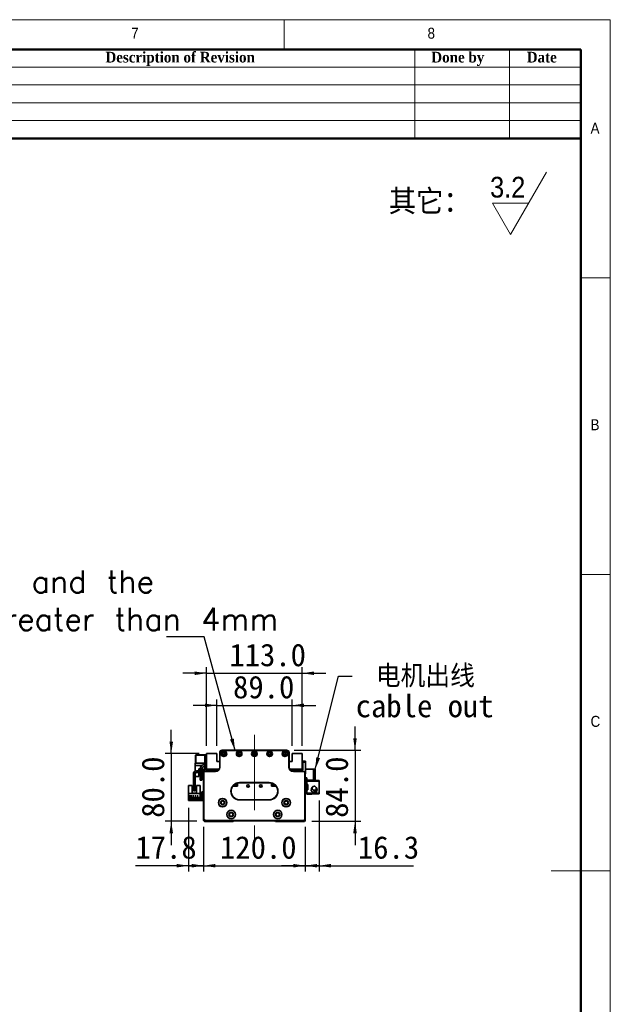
# Model space of a CAD drawing. Header units: millimetres. Extents: x 35 to 2905, y 35 to 2044.
# Tile 11 of 11: x 2208 to 2905, y 882 to 2044. Entities that reach past the tile are written whole.
import ezdxf

# ---------------------------------------------------------------- set-up
doc = ezdxf.new("R2010")
doc.units = ezdxf.units.MM
doc.header["$LTSCALE"] = 7
doc.linetypes.add('CENTERX2', pattern=[20.32, 12.7, -2.54, 2.54, -2.54])
doc.layers.add('黑色实线', color=7, linetype='Continuous')
doc.styles.add('SLDTEXTSTYLE0', font='Gothic.ttf', dxfattribs={"width": 0.913, "bigfont": 'bigfont'})
doc.styles.add('SLDTEXTSTYLE1', font='Gothic.ttf', dxfattribs={"width": 0.913})
doc.styles.add('SLDTEXTSTYLE2', font='timesbd.ttf', dxfattribs={"width": 0.933})
doc.styles.add('SLDTEXTSTYLE8', font='txt')
doc.styles.add('SLDTEXTSTYLE9', font='txt', dxfattribs={"bigfont": 'bigfont'})
doc.dimstyles.new('SLDDIMSTYLE0', dxfattribs={"dimtxt": 26.6, "dimasz": 14, "dimexe": 0, "dimexo": 0.0625, "dimgap": 6.65, "dimtad": 2, "dimdec": 1, "dimrnd": 1e-09, "dimzin": 4, "dimdsep": 46, "dimtxsty": 'SLDTEXTSTYLE8', "dimsah": 1, "dimcen": 0.09, "dimadec": 0, "dimazin": 1, "dimtfac": 1, "dimtdec": 1, "dimtmove": 0, "dimatfit": 0, "dimfxl": 0, "dimfrac": 2, "dimtolj": 1, "dimtzin": 12, "dimarcsym": 0})
doc.dimstyles.new('SLDDIMSTYLE1', dxfattribs={"dimtxt": 26.6, "dimasz": 14, "dimexe": 0, "dimexo": 0.0625, "dimgap": 6.65, "dimtad": 2, "dimdec": 1, "dimrnd": 1e-09, "dimzin": 12, "dimdsep": 46, "dimtxsty": 'SLDTEXTSTYLE8', "dimsah": 1, "dimcen": 0.09, "dimadec": 0, "dimazin": 3, "dimtfac": 1, "dimtdec": 1, "dimtmove": 0, "dimatfit": 0, "dimfxl": 0, "dimfrac": 2, "dimtolj": 1, "dimtzin": 12, "dimarcsym": 0})
doc.dimstyles.new('SLDDIMSTYLE2', dxfattribs={"dimtxt": 0.18, "dimasz": 14, "dimexe": 0, "dimexo": 0.0625, "dimgap": 0, "dimtad": 0, "dimtih": 1, "dimtoh": 1, "dimdec": 0, "dimrnd": 1e-09, "dimzin": 0, "dimdsep": 46, "dimtxsty": 'Standard', "dimsah": 1, "dimcen": 0.09, "dimadec": 0, "dimazin": 0, "dimtfac": 14, "dimtdec": 0, "dimtofl": 0, "dimtmove": 0, "dimatfit": 3, "dimfxl": 0, "dimfrac": 2, "dimtolj": 1, "dimtzin": 0, "dimarcsym": 0})

# ---------------------------------------------------------------- blocks, each defined once
blk = doc.blocks.new('SW_SFSYMBOL_0')
at = {"color": 0, "linetype": 'Continuous', "lineweight": 18}
for p, q in [((24, -36.7), (66.5, 36.8)), ((24, -36.7), (2.8, 0)), ((45.3, 0), (2.8, 0))]:
    blk.add_line(p, q, dxfattribs=at)
at = {"color": 0, "linetype": 'Continuous', "lineweight": 18, "insert": (0, 31.3), "char_height": 24.5, "attachment_point": 1, "style": 'SLDTEXTSTYLE1'}
blk.add_mtext('3.2', dxfattribs=at)
blk = doc.blocks.new('_D')
at = {"layer": '黑色实线'}
for p, q in [((2424.7, 1091.7), (2424.7, 1038.7)), ((2544.7, 1091.7), (2544.7, 1038.7)), ((2424.7, 1045.7), (2396.7, 1045.7)), ((2424.7, 1045.7), (2544.7, 1045.7)), ((2544.7, 1045.7), (2572.7, 1045.7))]:
    blk.add_line(p, q, dxfattribs=at)
for points in [[(2424.7, 1045.7), (2410.7, 1047.8), (2410.7, 1043.6)], [(2544.7, 1045.7), (2558.7, 1043.6), (2558.7, 1047.8)]]:
    blk.add_solid(points, dxfattribs=at)
at = {"layer": '黑色实线', "insert": (2444, 1080.6), "char_height": 26.6, "attachment_point": 1, "style": 'SLDTEXTSTYLE8'}
blk.add_mtext('120.0', dxfattribs=at)
blk = doc.blocks.new('_D_1')
at = {"layer": '黑色实线'}
for p, q in [((2406.9, 1113.9), (2406.9, 1038.7)), ((2424.7, 1091.7), (2424.7, 1038.7)), ((2406.9, 1045.7), (2344.2, 1045.7)), ((2406.9, 1045.7), (2424.7, 1045.7)), ((2424.7, 1045.7), (2452.7, 1045.7))]:
    blk.add_line(p, q, dxfattribs=at)
for points in [[(2406.9, 1045.7), (2392.9, 1047.8), (2392.9, 1043.6)], [(2424.7, 1045.7), (2438.7, 1043.6), (2438.7, 1047.8)]]:
    blk.add_solid(points, dxfattribs=at)
at = {"layer": '黑色实线', "insert": (2344.2, 1080.6), "char_height": 26.6, "attachment_point": 1, "style": 'SLDTEXTSTYLE8'}
blk.add_mtext('17.8', dxfattribs=at)
blk = doc.blocks.new('_D_2')
at = {"layer": '黑色实线'}
for p, q in [((2603.5, 1182.1), (2603.5, 1210.1)), ((2531.6, 1182.1), (2610.5, 1182.1)), ((2603.5, 1182.1), (2603.5, 1098.1)), ((2552.6, 1098.1), (2610.5, 1098.1)), ((2603.5, 1098.1), (2603.5, 1070.1))]:
    blk.add_line(p, q, dxfattribs=at)
for points in [[(2603.5, 1182.1), (2605.6, 1196.1), (2601.4, 1196.1)], [(2603.5, 1098.1), (2601.4, 1084.1), (2605.6, 1084.1)]]:
    blk.add_solid(points, dxfattribs=at)
at = {"layer": '黑色实线', "insert": (2568.6, 1102.2), "char_height": 26.6, "attachment_point": 1, "rotation": 90, "style": 'SLDTEXTSTYLE8'}
blk.add_mtext('84.0', dxfattribs=at)
blk = doc.blocks.new('_D_3')
at = {"layer": '黑色实线'}
for p, q in [((2440.2, 1234.9), (2412.2, 1234.9)), ((2440.2, 1187), (2440.2, 1241.9)), ((2440.2, 1234.9), (2529.2, 1234.9)), ((2529.2, 1187), (2529.2, 1241.9)), ((2529.2, 1234.9), (2557.2, 1234.9))]:
    blk.add_line(p, q, dxfattribs=at)
for points in [[(2440.2, 1234.9), (2426.2, 1237), (2426.2, 1232.8)], [(2529.2, 1234.9), (2543.2, 1232.8), (2543.2, 1237)]]:
    blk.add_solid(points, dxfattribs=at)
at = {"layer": '黑色实线', "insert": (2459.5, 1269.8), "char_height": 26.6, "attachment_point": 1, "style": 'SLDTEXTSTYLE8'}
blk.add_mtext('89.0', dxfattribs=at)
blk = doc.blocks.new('_D_4')
at = {"layer": '黑色实线'}
for p, q in [((2428.2, 1187), (2428.2, 1279.8)), ((2541.2, 1187), (2541.2, 1279.8)), ((2428.2, 1272.8), (2400.2, 1272.8)), ((2428.2, 1272.8), (2541.2, 1272.8)), ((2541.2, 1272.8), (2569.2, 1272.8))]:
    blk.add_line(p, q, dxfattribs=at)
for points in [[(2428.2, 1272.8), (2414.2, 1274.9), (2414.2, 1270.7)], [(2541.2, 1272.8), (2555.2, 1270.7), (2555.2, 1274.9)]]:
    blk.add_solid(points, dxfattribs=at)
at = {"layer": '黑色实线', "insert": (2455.1, 1307.7), "char_height": 26.6, "attachment_point": 1, "style": 'SLDTEXTSTYLE8'}
blk.add_mtext('113.0', dxfattribs=at)
blk = doc.blocks.new('_D_5')
at = {"layer": '黑色实线'}
for p, q in [((2386.5, 1178.1), (2386.5, 1206.1)), ((2419.3, 1178.1), (2379.5, 1178.1)), ((2386.5, 1178.1), (2386.5, 1098.1)), ((2416.8, 1098.1), (2379.5, 1098.1)), ((2386.5, 1098.1), (2386.5, 1070.1))]:
    blk.add_line(p, q, dxfattribs=at)
for points in [[(2386.5, 1178.1), (2388.6, 1192.1), (2384.4, 1192.1)], [(2386.5, 1098.1), (2384.4, 1084.1), (2388.6, 1084.1)]]:
    blk.add_solid(points, dxfattribs=at)
at = {"layer": '黑色实线', "insert": (2351.6, 1102.2), "char_height": 26.6, "attachment_point": 1, "rotation": 90, "style": 'SLDTEXTSTYLE8'}
blk.add_mtext('80.0', dxfattribs=at)
blk = doc.blocks.new('_D_6')
at = {"layer": '黑色实线'}
for p, q in [((2561, 1122.5), (2561, 1038.7)), ((2544.7, 1090.2), (2544.7, 1038.7)), ((2544.7, 1045.7), (2516.7, 1045.7)), ((2561, 1045.7), (2544.7, 1045.7)), ((2561, 1045.7), (2672.5, 1045.7))]:
    blk.add_line(p, q, dxfattribs=at)
for points in [[(2544.7, 1045.7), (2530.7, 1047.8), (2530.7, 1043.6)], [(2561, 1045.7), (2575, 1043.6), (2575, 1047.8)]]:
    blk.add_solid(points, dxfattribs=at)
at = {"layer": '黑色实线', "insert": (2606.9, 1080.6), "char_height": 26.6, "attachment_point": 1, "style": 'SLDTEXTSTYLE8'}
blk.add_mtext('16.3', dxfattribs=at)
blk = doc.blocks.new('SW_NOTE_3')
at = {"layer": '黑色实线', "color": 0, "char_height": 26.6, "attachment_point": 1}
for s, insert, style in [(' 电机出线', (4.1, 13.4), 'SLDTEXTSTYLE9'), ('cable out', (4.1, -21.8), 'SLDTEXTSTYLE8')]:
    blk.add_mtext(s, dxfattribs=dict(at, insert=insert, style=style))
blk = doc.blocks.new('SW_NOTE_4')
at = {"layer": '黑色实线', "color": 0, "insert": (-870.5, 78.6), "char_height": 26.6, "attachment_point": 1, "style": 'SLDTEXTSTYLE9'}
blk.add_mtext('The distance between the load plate and the \\Psteel belt protection belt shall be greater than 4mm', dxfattribs=at)

msp = doc.modelspace()

# ---------------------------------------------------------------- linework, layer by layer
at = {"color": 7, "linetype": 'Continuous', "lineweight": 18}
for p, q in [((2905, 2044), (35, 2044)), ((2520, 2009), (2520, 2044)), ((2905, 35), (2905, 2044)), ((70, 2009), (2870, 2009)), ((2674, 2009), (2674, 1904)), ((2786, 2009), (2786, 1904)), ((2870, 2009), (2870, 1904)), ((2870, 2009), (2870, 70)), ((2030, 1988), (2870, 1988)), ((2030, 1967), (2870, 1967)), ((2030, 1946), (2870, 1946)), ((2030, 1925), (2870, 1925)), ((2905, 1739.5), (2870, 1739.5)), ((2870, 1389.5), (2905, 1389.5)), ((2905, 1039.5), (2835, 1039.5))]:
    msp.add_line(p, q, dxfattribs=at)
at = {"color": 7, "linetype": 'Continuous', "lineweight": 50}
for p, q in [((2870, 2009), (70, 2009)), ((2870, 2009), (2870, 70)), ((2870, 1904), (2030, 1904))]:
    msp.add_line(p, q, dxfattribs=at)
at = {"color": 7, "linetype": 'Continuous', "lineweight": 35}
for p, q in [((2415.5091751, 1176.5627345), (2415.2091775, 1176.2627369)), ((2415.5091751, 1176.2627369), (2415.2091775, 1176.1384687)), ((2415.2091775, 1176.1384687), (2415.2091775, 1176.2627369)), ((2415.2091775, 1166.9869987), (2415.2091775, 1176.1384687)), ((2415.5091751, 1176.5627345), (2415.5091751, 1176.2627369)), ((2415.5091751, 1176.5627345), (2426.2091774, 1176.5627345)), ((2415.5091751, 1176.2627369), (2415.5091751, 1166.8627342)), ((2426.2091774, 1176.2627369), (2415.5091751, 1176.2627369)), ((2426.2091774, 1176.5627345), (2428.2091778, 1176.5627345)), ((2426.2091774, 1175.5627325), (2426.2091774, 1176.5627345)), ((2426.2091774, 1175.5627325), (2426.2091774, 1167.0627339)), ((2428.2091778, 1175.5627325), (2426.2091774, 1175.5627325)), ((2440.209176, 1178.0627376), (2428.2091778, 1178.0627376)), ((2428.2091778, 1178.0627376), (2428.2091778, 1159.5627336)), ((2440.209176, 1168.5627369), (2440.209176, 1178.0627376)), ((2443.6902437, 1179.2627355), (2443.6902437, 1177.2627315)), ((2443.6902437, 1179.2627355), (2443.7209885, 1179.2627355)), ((2443.6902437, 1177.2627315), (2443.7143165, 1177.2627315)), ((2443.7143165, 1162.0627349), (2443.7143165, 1179.0627321)), ((2443.7143165, 1179.0627321), (2444.0143142, 1179.0627321)), ((2444.0143142, 1179.0627321), (2444.0143142, 1162.0627349)), ((2446.7143152, 1182.0627382), (2522.7143165, 1182.0627382)), ((2446.7143152, 1182.0627382), (2446.7143152, 1181.7627331)), ((2522.7143165, 1181.7627331), (2446.7143152, 1181.7627331)), ((2522.7143165, 1182.0627382), (2522.7143165, 1181.7627331)), ((2525.4143137, 1162.0627349), (2525.4143137, 1179.0627321)), ((2525.7143151, 1179.0627321), (2525.4143137, 1179.0627321)), ((2525.7076394, 1179.2627355), (2525.7374454, 1179.2627355)), ((2525.7143151, 1179.0627321), (2525.7143151, 1162.0627349)), ((2525.7374454, 1177.2627315), (2525.7143151, 1177.2627315)), ((2525.7374454, 1179.2627355), (2525.7374454, 1177.2627315)), ((2529.2091775, 1178.0627376), (2529.2091775, 1168.5627369)), ((2541.2091758, 1178.0627376), (2529.2091775, 1178.0627376)), ((2541.2091758, 1159.5627336), (2541.2091758, 1178.0627376)), ((2414.9091799, 1163.9627336), (2414.9091799, 1166.5627366)), ((2414.9091799, 1166.5627366), (2426.2091774, 1166.5627366)), ((2414.9091799, 1163.9627336), (2422.5687418, 1163.9627336)), ((2414.9091799, 1157.3123491), (2414.9091799, 1163.9627336)), ((2415.5091751, 1166.8627342), (2415.2091775, 1166.9869987)), ((2415.2091775, 1166.8627342), (2415.2091775, 1166.9869987)), ((2415.2091775, 1166.8627342), (2415.5091751, 1166.5627366)), ((2415.5091751, 1166.8627342), (2426.2091774, 1166.8627342)), ((2415.5091751, 1166.8627342), (2415.5091751, 1166.5627366)), ((2426.2091774, 1167.0627339), (2428.2091778, 1167.0627339)), ((2426.2091774, 1166.0627356), (2426.2091774, 1167.0627339)), ((2428.2091778, 1166.0627356), (2426.2091774, 1166.0627356)), ((2426.2091774, 1166.0627356), (2426.2091774, 1159.0627363)), ((2443.7143165, 1168.5627369), (2440.209176, 1168.5627369)), ((2444.0143142, 1162.0627349), (2443.7143165, 1162.0627349)), ((2525.7143151, 1162.0627349), (2525.4143137, 1162.0627349)), ((2529.2091775, 1168.5627369), (2525.7143151, 1168.5627369)), ((2541.2091758, 1169.0627342), (2544.9091788, 1169.0627342)), ((2544.9091788, 1168.0627359), (2541.2091758, 1168.0627359)), ((2541.2091758, 1166.5627366), (2541.7091768, 1166.5627366)), ((2541.7091768, 1166.5627366), (2541.7091768, 1158.5627353)), ((2544.9091788, 1168.0627359), (2544.9091788, 1169.0627342)), ((2544.9091788, 1169.0627342), (2545.2091764, 1168.7627366)), ((2544.9091788, 1168.0627359), (2545.2091764, 1167.9384714)), ((2544.9091788, 1155.0627356), (2544.9091788, 1168.0627359)), ((2545.2091764, 1168.7627366), (2545.2091764, 1167.9384714)), ((2545.2091764, 1167.9384714), (2545.2091764, 1155.1870002)), ((2412.7091799, 1154.0627336), (2412.7091799, 1135.0627342)), ((2414.7091765, 1154.0627336), (2414.7091765, 1135.0627342)), ((2414.9091799, 1151.062735), (2414.9091799, 1154.8110662)), ((2419.2091781, 1151.062735), (2414.9091799, 1151.062735)), ((2424.7091744, 1157.5627333), (2416.2091795, 1157.5627333)), ((2424.7091744, 1155.5627367), (2416.2091795, 1155.5627367)), ((2419.2091781, 1160.0627346), (2420.7091737, 1160.0627346)), ((2419.2091781, 1157.5627333), (2419.2091781, 1160.0627346)), ((2419.2091781, 1151.062735), (2419.2091781, 1155.5627367)), ((2420.7091737, 1160.5836047), (2420.7091737, 1157.5627333)), ((2420.7091737, 1155.5627367), (2420.7091737, 1154.5627346)), ((2420.7091737, 1154.5627346), (2422.7091778, 1154.5627346)), ((2420.7091737, 1146.5627333), (2420.7091737, 1154.5627346)), ((2422.7091778, 1160.5627356), (2422.7091778, 1157.5627333)), ((2422.7091778, 1160.0627346), (2424.2091808, 1160.0627346)), ((2422.7091778, 1155.5627367), (2422.7091778, 1154.5627346)), ((2422.7091778, 1154.5627346), (2422.7091778, 1146.5627333)), ((2424.2091808, 1160.0627346), (2424.2091808, 1157.5627333)), ((2424.2091808, 1155.5627367), (2424.2091808, 1151.062735)), ((2424.7143153, 1151.062735), (2424.2091808, 1151.062735)), ((2425.0143129, 1155.5627367), (2424.7143153, 1155.5627367)), ((2424.7143153, 1100.5627351), (2424.7143153, 1155.5627367)), ((2425.0143129, 1155.5627367), (2425.0143129, 1100.6869996)), ((2426.2143146, 1156.7627346), (2426.2143146, 1157.062736)), ((2426.2143146, 1157.062736), (2438.7143139, 1157.062736)), ((2438.7143139, 1156.7627346), (2426.2143146, 1156.7627346)), ((2428.2091778, 1159.5627336), (2443.0444423, 1159.5627336)), ((2428.2091778, 1159.5627336), (2428.2091778, 1159.0627363)), ((2428.5091754, 1157.062736), (2428.5091754, 1159.5627336)), ((2430.2091781, 1159.5627336), (2429.2091761, 1158.5627353)), ((2429.2091761, 1158.5627353), (2429.2091761, 1157.062736)), ((2430.7091791, 1158.5627353), (2429.7091771, 1157.5627333)), ((2429.7091771, 1157.5627333), (2429.7091771, 1157.062736)), ((2430.7091791, 1158.4627336), (2429.8091788, 1157.5627333)), ((2429.8091788, 1157.5627333), (2429.8091788, 1157.062736)), ((2442.2850307, 1158.5627353), (2430.7091791, 1158.5627353)), ((2442.1841871, 1158.4627336), (2430.7091791, 1158.4627336)), ((2438.7143139, 1156.7627346), (2438.7143139, 1157.062736)), ((2441.3412843, 1159.3556298), (2441.1341768, 1159.5627336)), ((2442.7143145, 1159.0627363), (2442.0483891, 1159.0627363)), ((2526.3841893, 1159.5627336), (2541.2091758, 1159.5627336)), ((2527.3699645, 1159.0627363), (2526.7143171, 1159.0627363)), ((2538.7091782, 1158.5627353), (2527.1436009, 1158.5627353)), ((2538.7091782, 1158.4627336), (2527.2444445, 1158.4627336)), ((2528.2841768, 1159.5627336), (2528.0770693, 1159.3556298)), ((2530.714314, 1157.062736), (2530.714314, 1156.7627346)), ((2530.714314, 1157.062736), (2543.214317, 1157.062736)), ((2543.214317, 1156.7627346), (2530.714314, 1156.7627346)), ((2539.7091765, 1157.5627333), (2538.7091782, 1158.5627353)), ((2539.6091785, 1157.5627333), (2538.7091782, 1158.4627336)), ((2540.2091775, 1158.5627353), (2539.2091755, 1159.5627336)), ((2539.6091785, 1157.062736), (2539.6091785, 1157.5627333)), ((2539.7091765, 1157.062736), (2539.7091765, 1157.5627333)), ((2540.2091775, 1157.062736), (2540.2091775, 1158.5627353)), ((2541.7091768, 1158.5627353), (2540.2091775, 1158.5627353)), ((2541.7091768, 1159.5627336), (2541.2091758, 1159.5627336)), ((2543.214317, 1157.062736), (2543.214317, 1156.7627346)), ((2544.7143163, 1155.5627367), (2544.414315, 1155.5627367)), ((2544.414315, 1100.6869996), (2544.414315, 1155.5627367)), ((2544.7143163, 1155.5627367), (2544.7143163, 1100.5627351)), ((2544.7143163, 1155.0627356), (2544.9091788, 1155.0627356)), ((2544.9091788, 1154.0627336), (2544.7143163, 1154.0627336)), ((2544.9091788, 1155.0627356), (2545.2091764, 1155.1870002)), ((2544.9091788, 1154.0627336), (2544.9091788, 1155.0627356)), ((2545.2091764, 1154.362735), (2544.9091788, 1154.0627336)), ((2554.6091754, 1159.5627336), (2545.2091764, 1159.5627336)), ((2545.2091764, 1155.1870002), (2545.2091764, 1154.362735)), ((2554.6091754, 1146.5627333), (2554.6091754, 1159.5627336)), ((2554.6091754, 1159.5627336), (2556.6091794, 1159.5627336)), ((2556.6091794, 1159.5627336), (2556.6091794, 1146.5627333)), ((2406.914312, 1140.2596278), (2411.2143177, 1140.2596278)), ((2406.914312, 1140.2596278), (2406.914312, 1130.9596287)), ((2411.2143177, 1131.2596282), (2411.2143177, 1140.2596278)), ((2416.214313, 1140.2596278), (2416.214313, 1131.2596282)), ((2416.214313, 1140.2596278), (2420.5143187, 1140.2596278)), ((2420.5143187, 1140.2596278), (2420.5143187, 1130.9596287)), ((2422.7091778, 1146.5627333), (2420.7091737, 1146.5627333)), ((2459.290301, 1139.6627357), (2464.7091772, 1139.6627357)), ((2459.3682974, 1139.7627356), (2464.7091772, 1139.7627356)), ((2459.6149731, 1140.0627351), (2462.0091781, 1140.0627351)), ((2462.6091771, 1140.6627359), (2462.0091781, 1140.0627351)), ((2462.0091781, 1140.0627351), (2462.2091777, 1140.0627351)), ((2462.2091777, 1140.0627351), (2462.7091769, 1140.5627342)), ((2462.6091771, 1140.6627359), (2462.6091771, 1142.4392616)), ((2462.7091769, 1140.5627342), (2462.7091769, 1142.4904285)), ((2462.7091769, 1140.6627359), (2462.9091766, 1140.8627356)), ((2462.9091766, 1140.8627356), (2462.9091766, 1142.588575)), ((2463.2091779, 1141.162735), (2462.9091766, 1140.8627356)), ((2463.2091779, 1141.162735), (2463.2091779, 1142.7256433)), ((2464.7091772, 1139.6627357), (2464.7091772, 1143.2438647)), ((2467.2143157, 1143.862736), (2467.2143157, 1143.5627347)), ((2467.2143157, 1143.862736), (2502.214315, 1143.862736)), ((2502.214315, 1143.5627347), (2467.2143157, 1143.5627347)), ((2502.214315, 1143.862736), (2502.214315, 1143.5627347)), ((2504.7091763, 1143.2465172), (2504.7091763, 1139.6627357)), ((2504.7091763, 1139.7627356), (2510.0603342, 1139.7627356)), ((2504.7091763, 1139.6627357), (2510.1383287, 1139.6627357)), ((2505.7091765, 1142.9321511), (2505.7091765, 1139.7627356)), ((2506.2091775, 1142.7301286), (2506.2091775, 1141.162735)), ((2506.2091775, 1141.162735), (2506.7091767, 1140.6627359)), ((2506.7091767, 1142.4956067), (2506.7091767, 1140.5627342)), ((2506.7091767, 1140.5627342), (2507.2091777, 1140.0627351)), ((2506.8091765, 1142.4445851), (2506.8091765, 1140.6627359)), ((2506.8091765, 1140.6627359), (2507.4091773, 1140.0627351)), ((2507.2091777, 1140.0627351), (2507.4091773, 1140.0627351)), ((2507.4091773, 1140.0627351), (2509.8136566, 1140.0627351)), ((2546.6091778, 1149.5627357), (2544.7143163, 1149.5627357)), ((2546.6091778, 1146.5627333), (2546.6091778, 1149.5627357)), ((2554.6091754, 1146.5627333), (2546.6091778, 1146.5627333)), ((2546.6091778, 1146.5627333), (2546.6091778, 1145.3627354)), ((2546.6091778, 1145.3627354), (2561.0091794, 1145.3627354)), ((2546.6091778, 1141.3627347), (2546.6091778, 1145.3627354)), ((2547.6091761, 1141.3627347), (2546.6091778, 1141.3627347)), ((2546.6091778, 1141.3627347), (2546.6091778, 1140.8627356)), ((2546.6091778, 1140.8627356), (2546.6091778, 1135.8627347)), ((2547.6091761, 1140.8627356), (2546.6091778, 1140.8627356)), ((2547.6091761, 1135.3627356), (2547.6091761, 1141.3627347)), ((2552.6091788, 1146.5627333), (2552.6091788, 1146.3627337)), ((2561.0091794, 1146.3627337), (2552.6091788, 1146.3627337)), ((2556.6091794, 1146.5627333), (2554.6091754, 1146.5627333)), ((2561.0091794, 1146.3627337), (2561.0091794, 1145.3627354)), ((2561.0091794, 1145.3627354), (2561.0091794, 1131.3627349)), ((2420.5143187, 1130.9596287), (2406.914312, 1130.9596287)), ((2406.914312, 1130.9596287), (2406.914312, 1124.7596281)), ((2410.6543172, 1128.3096286), (2408.1543121, 1128.3096286)), ((2408.1543121, 1128.3096286), (2408.1543121, 1128.0096272)), ((2408.1543121, 1128.0096272), (2410.6543172, 1128.0096272)), ((2410.6543172, 1128.0096272), (2410.6543172, 1128.3096286)), ((2416.214313, 1131.2596282), (2411.2143177, 1131.2596282)), ((2413.194317, 1128.3096286), (2411.6943139, 1128.3096286)), ((2411.6943139, 1128.3096286), (2411.6943139, 1128.0096272)), ((2411.6943139, 1128.0096272), (2413.194317, 1128.0096272)), ((2412.7091799, 1135.0627342), (2414.7091765, 1135.0627342)), ((2412.7091799, 1134.0627359), (2412.7091799, 1135.0627342)), ((2414.7091765, 1134.0627359), (2412.7091799, 1134.0627359)), ((2413.194317, 1128.0096272), (2413.194317, 1128.3096286)), ((2415.7343168, 1128.3096286), (2414.2343137, 1128.3096286)), ((2414.2343137, 1128.3096286), (2414.2343137, 1128.0096272)), ((2414.2343137, 1128.0096272), (2415.7343168, 1128.0096272)), ((2414.7091765, 1135.0627342), (2414.7091765, 1134.0627359)), ((2415.7343168, 1128.0096272), (2415.7343168, 1128.3096286)), ((2418.2743165, 1128.3096286), (2416.7743135, 1128.3096286)), ((2416.7743135, 1128.3096286), (2416.7743135, 1128.0096272)), ((2416.7743135, 1128.0096272), (2418.2743165, 1128.0096272)), ((2418.2743165, 1128.0096272), (2418.2743165, 1128.3096286)), ((2420.5143187, 1124.7596281), (2420.5143187, 1130.9596287)), ((2422.7143187, 1131.7596274), (2422.7143187, 1132.7596275)), ((2422.7143187, 1132.7596275), (2424.7143153, 1132.7596275)), ((2424.7143153, 1131.7596274), (2422.7143187, 1131.7596274)), ((2422.7143187, 1123.7596279), (2422.7143187, 1131.7596274)), ((2546.6091778, 1135.3627356), (2546.6091778, 1135.8627347)), ((2546.6091778, 1135.8627347), (2547.6091761, 1135.8627347)), ((2546.6091778, 1131.3627349), (2546.6091778, 1135.3627356)), ((2546.6091778, 1135.3627356), (2547.6091761, 1135.3627356)), ((2561.0091794, 1131.3627349), (2546.6091778, 1131.3627349)), ((2546.6091778, 1131.3627349), (2546.6091778, 1130.1627351)), ((2552.6091788, 1130.1627351), (2546.6091778, 1130.1627351)), ((2552.0584095, 1136.1597056), (2551.9591752, 1135.3627356)), ((2552.2930879, 1136.7976299), (2552.157912, 1136.4817942)), ((2552.1699596, 1136.9417707), (2552.2039715, 1136.9529316)), ((2552.2039715, 1133.7725395), (2552.1699596, 1133.7836986)), ((2552.3258183, 1136.7815217), (2552.2033606, 1136.8417801)), ((2552.2039715, 1136.9529316), (2552.587736, 1137.5279265)), ((2552.3640547, 1136.8741604), (2552.2039715, 1136.9529316)), ((2552.6091788, 1130.3627348), (2561.0091794, 1130.3627348)), ((2552.6091788, 1130.3627348), (2552.6091788, 1130.1627351)), ((2557.5009022, 1135.9156897), (2557.5283129, 1135.9364228)), ((2561.0091794, 1131.3627349), (2561.0091794, 1130.3627348)), ((2406.914312, 1122.7596277), (2406.914312, 1124.7596281)), ((2406.914312, 1124.7596281), (2407.914314, 1124.7596281)), ((2407.914314, 1122.7596277), (2406.914312, 1122.7596277)), ((2407.2143171, 1126.0596277), (2407.2143171, 1125.359628)), ((2420.2143136, 1126.0596277), (2407.2143171, 1126.0596277)), ((2407.2143171, 1125.359628), (2420.2143136, 1125.359628)), ((2407.914314, 1124.7596281), (2407.914314, 1122.7596277)), ((2421.7143167, 1124.7596281), (2407.914314, 1124.7596281)), ((2421.7143167, 1122.7596277), (2407.914314, 1122.7596277)), ((2420.2143136, 1125.359628), (2420.2143136, 1126.0596277)), ((2421.7143167, 1124.7596281), (2421.7143167, 1122.7596277)), ((2422.7143187, 1122.7596277), (2422.7143187, 1123.7596279)), ((2422.7143187, 1123.7596279), (2424.7143153, 1123.7596279)), ((2424.7143153, 1122.7596277), (2422.7143187, 1122.7596277)), ((2467.2143157, 1123.5627351), (2467.2143157, 1123.2627347)), ((2467.2143157, 1123.5627351), (2502.214315, 1123.5627351)), ((2502.214315, 1123.2627347), (2467.2143157, 1123.2627347)), ((2502.214315, 1123.5627351), (2502.214315, 1123.2627347)), ((2425.0143129, 1100.6869996), (2424.7143153, 1100.5627351)), ((2426.7143156, 1098.5627348), (2424.7143153, 1100.5627351)), ((2424.7143153, 1099.0627349), (2424.7143153, 1100.5627351)), ((2425.7143136, 1098.0627347), (2424.7143153, 1099.0627349)), ((2425.0143129, 1100.6869996), (2426.8385801, 1098.8627352)), ((2459.7143154, 1098.0627347), (2425.7143136, 1098.0627347)), ((2426.8385801, 1098.8627352), (2426.7143156, 1098.5627348)), ((2542.714316, 1098.5627348), (2426.7143156, 1098.5627348)), ((2426.8385801, 1098.8627352), (2542.5900515, 1098.8627352)), ((2459.7143154, 1098.0627347), (2460.2143146, 1098.5627348)), ((2509.7143162, 1098.0627347), (2509.2143152, 1098.5627348)), ((2543.7143143, 1098.0627347), (2509.7143162, 1098.0627347)), ((2542.5900515, 1098.8627352), (2544.414315, 1100.6869996)), ((2542.5900515, 1098.8627352), (2542.714316, 1098.5627348)), ((2544.7143163, 1100.5627351), (2542.714316, 1098.5627348)), ((2543.7143143, 1098.0627347), (2544.7143163, 1099.0627349)), ((2544.414315, 1100.6869996), (2544.7143163, 1100.5627351)), ((2544.7143163, 1099.0627349), (2544.7143163, 1100.5627351))]:
    msp.add_line(p, q, dxfattribs=at)
at = {"color": 7, "linetype": 'Continuous', "lineweight": 35, "flags": 128}
msp.add_lwpolyline([(2421.7143167, 1122.7596277), (2422.2995896, 1122.817272), (2422.7143187, 1122.9312006)], dxfattribs=at)
at = {"color": 7, "linetype": 'Continuous', "lineweight": 35}
for centre, radius in [((2448.7143153, 1177.8127351), 3.25), ((2448.7143153, 1177.8127351), 3), ((2448.7143153, 1177.8127351), 1.6), ((2448.7143153, 1177.8127351), 1.25), ((2466.7143153, 1177.8127351), 3.25), ((2466.7143153, 1177.8127351), 3), ((2466.7143153, 1177.8127351), 1.6), ((2466.7143153, 1177.8127351), 1.25), ((2484.7143153, 1177.8127351), 3.25), ((2484.7143153, 1177.8127351), 3), ((2484.7143153, 1177.8127351), 1.6), ((2484.7143153, 1177.8127351), 1.25), ((2502.7143153, 1177.8127351), 3.25), ((2502.7143153, 1177.8127351), 3), ((2502.7143153, 1177.8127351), 1.6), ((2502.7143153, 1177.8127351), 1.25), ((2520.7143153, 1177.8127351), 3.25), ((2520.7143153, 1177.8127351), 3), ((2520.7143153, 1177.8127351), 1.6), ((2520.7143153, 1177.8127351), 1.25), ((2477.2091772, 1139.7627351), 1.525), ((2477.2091772, 1139.7627351), 1.25), ((2492.2091772, 1139.7627351), 1.525), ((2492.2091772, 1139.7627351), 1.25), ((2447.2143153, 1120.0932583), 5.025), ((2447.2143153, 1120.0932583), 5), ((2447.2143153, 1120.0932583), 2.65), ((2447.2143153, 1120.0932583), 2.1), ((2522.2143153, 1120.0932583), 5.025), ((2522.2143153, 1120.0932583), 5), ((2522.2143153, 1120.0932583), 2.65), ((2522.2143153, 1120.0932583), 2.1), ((2457.2143153, 1106.0932583), 5.025), ((2457.2143153, 1106.0932583), 5), ((2457.2143153, 1106.0932583), 2.65), ((2457.2143153, 1106.0932583), 2.1), ((2512.2143153, 1106.0932583), 5.025), ((2512.2143153, 1106.0932583), 5), ((2512.2143153, 1106.0932583), 2.65), ((2512.2143153, 1106.0932583), 2.1)]:
    msp.add_circle(centre, radius, dxfattribs=at)
for centre, radius, start, end in [((2446.7143153, 1179.0627351), 3, 90, 180), ((2446.7143153, 1179.0627351), 2.7, 90, 180), ((2522.7143153, 1179.0627351), 3, 0, 90), ((2522.7143153, 1179.0627351), 2.7, 0, 90), ((2424.7091772, 1160.5836047), 4, 94.7801918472, 180), ((2424.7091772, 1160.5627351), 2, 94.7801918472, 180), ((2424.2091772, 1166.5627351), 2, 274.7801918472, 0), ((2424.2091772, 1166.5418655), 4, 274.7801918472, 300), ((2438.7143153, 1162.0627351), 5.3, 270, 0), ((2438.7143153, 1162.0627351), 5, 270, 0), ((2530.7143153, 1162.0627351), 5.3, 180, 270), ((2530.7143153, 1162.0627351), 5, 180, 270), ((2416.2091772, 1154.0627351), 3.5, 90, 180), ((2416.2091772, 1154.0627351), 1.5, 90, 180), ((2424.7091772, 1159.0627351), 1.5, 270, 0), ((2426.2143153, 1155.5627351), 1.5, 90, 180), ((2426.2143153, 1155.5627351), 1.2, 90, 180), ((2424.7091772, 1159.0627351), 3.5, 325.1500954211, 0), ((2442.0483908, 1160.0627351), 1, 225, 270), ((2527.3699637, 1160.0627351), 1, 270, 315), ((2543.2143153, 1155.5627351), 1.5, 0, 90), ((2543.2143153, 1155.5627351), 1.2, 0, 90), ((2467.2143153, 1133.5627351), 10.3, 90, 270), ((2467.2143153, 1133.5627351), 10, 90, 270), ((2502.2143153, 1133.5627351), 10.3, 270, 90), ((2502.2143153, 1133.5627351), 10, 270, 90), ((2555.2091772, 1135.3627351), 3.4, 207.8854130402, 44.3134751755), ((2555.2091772, 1135.3627351), 3.45, 237.5742082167, 0), ((2555.2091772, 1135.3627351), 2.5, 274.0682455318, 11.0547454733), ((2555.2091772, 1135.3627351), 2.6, 277.2742732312, 10.9089677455), ((2555.2091772, 1135.3627351), 3.45, 0, 47.8989058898), ((2421.7143153, 1125.7596281), 1, 270, 0)]:
    msp.add_arc(centre, radius, start, end, dxfattribs=at)
for points, knots in [([(2556.5985773, 1139.1258935), (2556.8476775, 1138.8960812), (2557.3464293, 1138.4359479), (2557.7513227, 1137.518597), (2557.7926598, 1136.6011615), (2557.5124734, 1135.8060614), (2557.0016148, 1135.1895926), (2556.3082725, 1134.7794107), (2555.5009692, 1134.6150109), (2554.6617057, 1134.7191534), (2553.8829049, 1135.0898882), (2553.2620755, 1135.6912563), (2552.8712389, 1136.4540813), (2552.7842574, 1137.2990323), (2552.8884258, 1138.0573384), (2553.2328788, 1138.6499935), (2553.7638926, 1139.0708831), (2554.4974935, 1139.316199), (2555.2436636, 1139.3941999), (2555.7877674, 1139.4212115), (2556.0465596, 1139.4062744), (2556.1316924, 1139.4112827), (2556.1539992, 1139.3998295), (2556.2281948, 1139.3677956), (2556.3842979, 1139.2793015), (2556.5163807, 1139.1847401), (2556.5985773, 1139.1258935)], [0, 0, 0, 0, 0.0648177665, 0.1297789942, 0.1897337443, 0.2426168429, 0.2944122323, 0.3462446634, 0.3987251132, 0.4521998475, 0.5066017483, 0.5614529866, 0.6160519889, 0.6697710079, 0.7270685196, 0.7653781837, 0.8036901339, 0.8589081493, 0.9142285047, 0.9495555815, 0.9640016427, 0.9648502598, 0.9657589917, 0.968709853, 0.980527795, 1, 1, 1, 1]), ([(2553.0355606, 1138.2894242), (2552.8537708, 1137.930408), (2552.5206615, 1137.2725511), (2552.061142, 1136.2133897), (2551.8412688, 1135.3926313), (2551.7852278, 1134.7231196), (2551.8885591, 1134.1625807), (2552.1131987, 1133.559288), (2552.5665052, 1132.9621919), (2553.2512993, 1132.5246366), (2553.9751949, 1132.2874083), (2554.7372538, 1132.2843455), (2555.4464287, 1132.5189562), (2555.6263228, 1132.6400017), (2555.5792476, 1132.6764046), (2555.5625889, 1132.6892866)], [0, 0, 0, 0, 0.1800969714, 0.3300074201, 0.4496428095, 0.5397514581, 0.5746194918, 0.6053253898, 0.6784007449, 0.7214087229, 0.7619843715, 0.829164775, 0.8886686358, 0.9606027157, 1, 1, 1, 1]), ([(2557.4335787, 1134.2216699), (2557.5356687, 1134.4686511), (2557.7292615, 1134.9370005), (2557.7736896, 1135.4462472), (2557.6878582, 1135.749838), (2557.661492, 1135.8430969)], [0, 0, 0, 0, 0.43597607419, 0.82673960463, 1, 1, 1, 1])]:
    msp.add_open_spline(points, degree=3, knots=knots, dxfattribs=at)
at = {"layer": '黑色实线', "linetype": 'CENTERX2', "lineweight": 18}
msp.add_line((2484.7143153, 1200.0127351), (2484.7143153, 1056.1127351), dxfattribs=at)

# ---------------------------------------------------------------- block references
at = {"color": 7, "linetype": 'Continuous', "lineweight": 18}
msp.add_blockref('SW_SFSYMBOL_0', (2763.0283349, 1827.3217311), dxfattribs=at)
at = {"layer": '黑色实线'}
for name, p in [('SW_NOTE_4', (2381.0853174, 1315.6089897)), ('SW_NOTE_3', (2600.2546934, 1269.3032538))]:
    msp.add_blockref(name, p, dxfattribs=at)

# ---------------------------------------------------------------- texts
at = {"color": 7, "linetype": 'Continuous', "lineweight": 0}
for s, insert, char_height, attachment_point, style in [('7', (2339.1666667, 2034.5241742), 12.9645833, 1, 'SLDTEXTSTYLE1'), ('8', (2689.1666667, 2034.5241742), 12.9645833, 1, 'SLDTEXTSTYLE1'), ('Description of Revision', (2397.0148124, 2006.0996184), 12.6, 2, 'SLDTEXTSTYLE2'), ('Done by', (2724.8849495, 2006.0996184), 12.6, 2, 'SLDTEXTSTYLE2'), ('Date', (2823.9952483, 2006.0996184), 12.6, 2, 'SLDTEXTSTYLE2'), ('A', (2881.6666667, 1922.5241462), 12.9645833, 1, 'SLDTEXTSTYLE1'), ('B', (2881.6666667, 1572.5241462), 12.9645833, 1, 'SLDTEXTSTYLE1'), ('C', (2881.6666667, 1222.5241462), 12.9645833, 1, 'SLDTEXTSTYLE1')]:
    msp.add_mtext(s, dxfattribs=dict(at, insert=insert, char_height=char_height, attachment_point=attachment_point, style=style))
at = {"color": 7, "linetype": 'Continuous', "lineweight": 18, "insert": (2643.3155876, 1843.0837321), "char_height": 25.92916667, "attachment_point": 1, "style": 'SLDTEXTSTYLE0'}
msp.add_mtext('其它：', dxfattribs=at)

# ---------------------------------------------------------------- dimensions: what is measured, and where the dimension line sits
at = {"layer": '黑色实线'}
for base, p1, p2, dimstyle, picture, middle in [((2541.2091772, 1272.8317341), (2428.2091772, 1178.0627351), (2541.2091772, 1178.0627351), 'SLDDIMSTYLE0', '_D_4', (2497.4679122, 1272.8317341)), ((2529.2091772, 1234.8719273), (2440.2091772, 1178.0627351), (2529.2091772, 1178.0627351), 'SLDDIMSTYLE0', '_D_3', (2492.2768275, 1234.8719273)), ((2544.7143153, 1045.6959017), (2561.0091772, 1131.3627351), (2544.7143153, 1099.0627351), 'SLDDIMSTYLE1', '_D_6', (2639.7009547, 1045.6959017)), ((2424.7143153, 1045.6959017), (2406.9143153, 1122.7596281), (2424.7143153, 1100.5627351), 'SLDDIMSTYLE1', '_D_1', (2376.9984685, 1045.6959017)), ((2544.7143153, 1045.6959017), (2424.7143153, 1100.5627351), (2544.7143153, 1100.5627351), 'SLDDIMSTYLE0', '_D', (2486.4198706, 1045.6959017))]:
    dim = msp.add_linear_dim(base=base, p1=p1, p2=p2, dimstyle=dimstyle, dxfattribs=at)
    dim.commit()
    dim.dimension.update_dxf_attribs({"geometry": picture, "text_midpoint": middle, "dimtype": 160})
for base, p1, p2, picture, middle in [((2603.5360913, 1098.0627351), (2522.7143153, 1182.0627351), (2543.7143153, 1098.0627351), '_D_2', (2603.5360913, 1134.9292713)), ((2386.4566101, 1098.0627351), (2428.2091772, 1178.0627351), (2425.7143153, 1098.0627351), '_D_5', (2386.4566101, 1134.9292713))]:
    dim = msp.add_linear_dim(base=base, p1=p1, p2=p2, angle=90, dimstyle='SLDDIMSTYLE0', dxfattribs=at)
    dim.commit()
    dim.dimension.update_dxf_attribs({"geometry": picture, "text_midpoint": middle, "dimtype": 160})

# ---------------------------------------------------------------- leaders
for points in [[(2461.8016166, 1181.7627351), (2425.5353174, 1315.6089897), (2381.0853174, 1315.6089897)], [(2556.6091772, 1159.5627351), (2583.8493272, 1269.3032538), (2600.2546934, 1269.3032538)]]:
    msp.add_leader(points, dimstyle='SLDDIMSTYLE2', dxfattribs=at)

doc.saveas('drawing.dxf')
